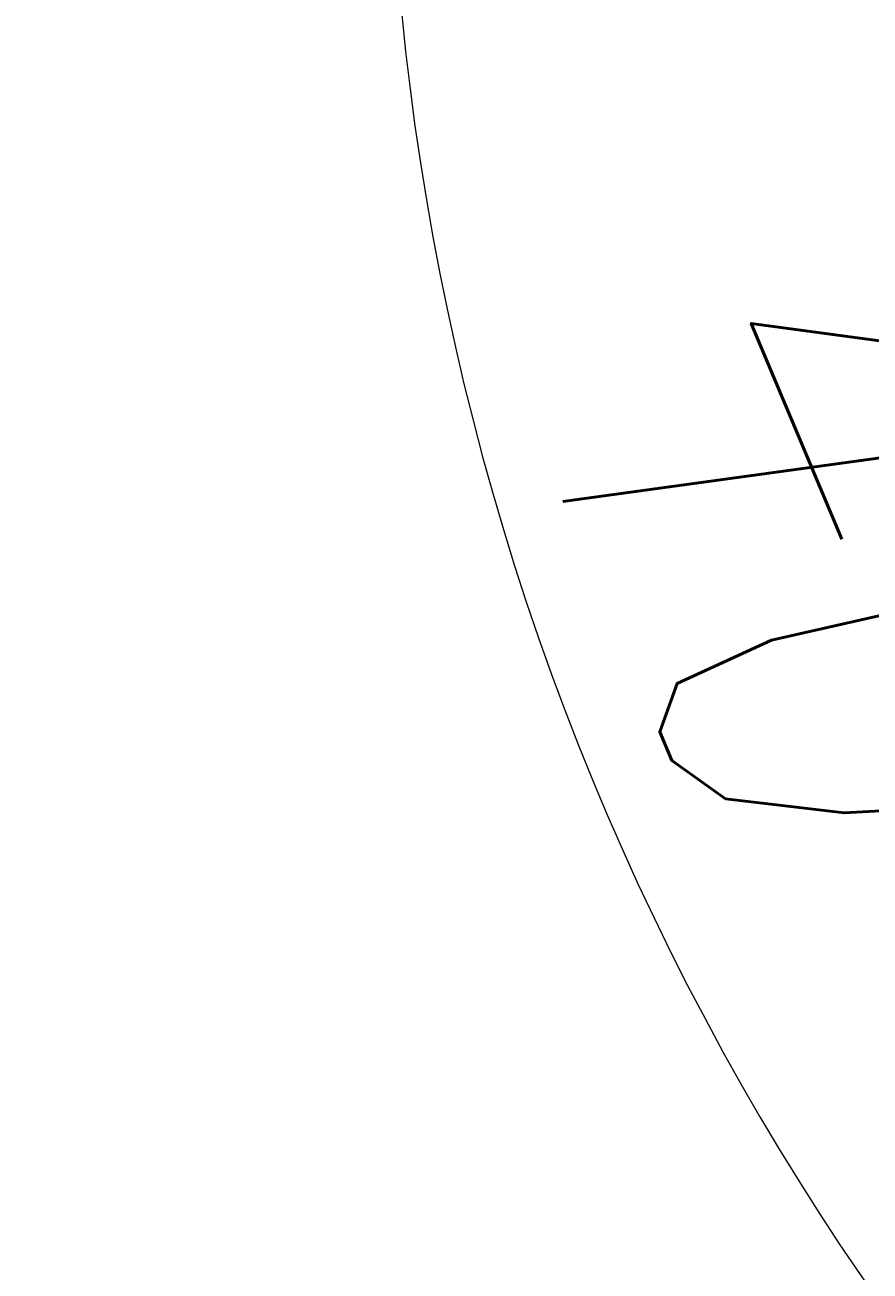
# Model space of a CAD drawing. Extents: x 22073 to 142282, y 6659 to 108851.
# Tile 38 of 68: x 62550 to 65337, y 63288 to 67394. Entities that reach past the tile are written whole.
import ezdxf
from ezdxf.enums import TextEntityAlignment as Align

# ---------------------------------------------------------------- set-up
doc = ezdxf.new("R2010")
doc.units = 0
doc.header["$LTSCALE"] = 150
doc.header["$MEASUREMENT"] = 0
doc.layers.add('11', color=7, linetype='Continuous')
doc.styles.get("Standard").update_dxf_attribs({"font": 'txt', "bigfont": 'bigfont'})
doc.dimstyles.get("Standard").update_dxf_attribs({"dimtxt": 0.18, "dimasz": 0.18, "dimexe": 0.18, "dimexo": 0.0625, "dimgap": 0.09, "dimtad": 0, "dimtih": 1, "dimtoh": 1, "dimdec": 4, "dimzin": 0, "dimdsep": 46, "dimtxsty": 'Standard', "dimcen": 0.09, "dimadec": 0, "dimazin": 0, "dimtfac": 1, "dimtdec": 4, "dimtofl": 0, "dimtmove": 0, "dimatfit": 0, "dimfxl": 1, "dimtolj": 1, "dimtzin": 0, "dimarcsym": 0})

# ---------------------------------------------------------------- blocks, each defined once
blk = doc.blocks.new('*D12')
at = {"layer": '11', "color": 7, "linetype": 'Continuous', "lineweight": 9}
for p, q in [((63750.5, 68292.9), (63129.3, 70611.1)), ((63750.5, 68292.9), (64371.6, 70611.1)), ((62550.5, 68292.9), (66555.1, 68292.9)), ((64907.9, 61815.8), (67773.5, 64220.3)), ((65827.2, 62587.1), (67793.2, 61210.5)), ((65827.2, 62587.1), (66841.5, 60412))]:
    blk.add_line(p, q, dxfattribs=at)
blk.add_arc((72627.1, 68292.9), 8876.6, 149.0176, -109.0176, dxfattribs=at)
at = {"layer": '11', "color": 7, "linetype": 'Continuous', "lineweight": 9, "oblique": 15, "width": 0.5}
blk.add_text('40%%d', height=2400, rotation=-67.1693, dxfattribs=at).set_placement((63400.8, 66160.7), align=Align.BOTTOM_LEFT)

msp = doc.modelspace()

# ---------------------------------------------------------------- dimensions: what is measured, and where the dimension line sits
at = {"layer": '11', "color": 7, "linetype": 'Continuous', "lineweight": 9}
dim = msp.add_angular_dim_2l(base=(64285.78657, 65256.91721), line1=((72627.10473, 68292.90873), (68692.7936, 64991.62972)), line2=((72627.10473, 68292.90873), (67755.08199, 68292.90873)), text='40ﾟ', dimstyle='Standard', dxfattribs=at)
dim.commit()
dim.dimension.update_dxf_attribs({"geometry": '*D12', "text_midpoint": (64099.21111, 64501.68176)})

doc.saveas('drawing.dxf')
